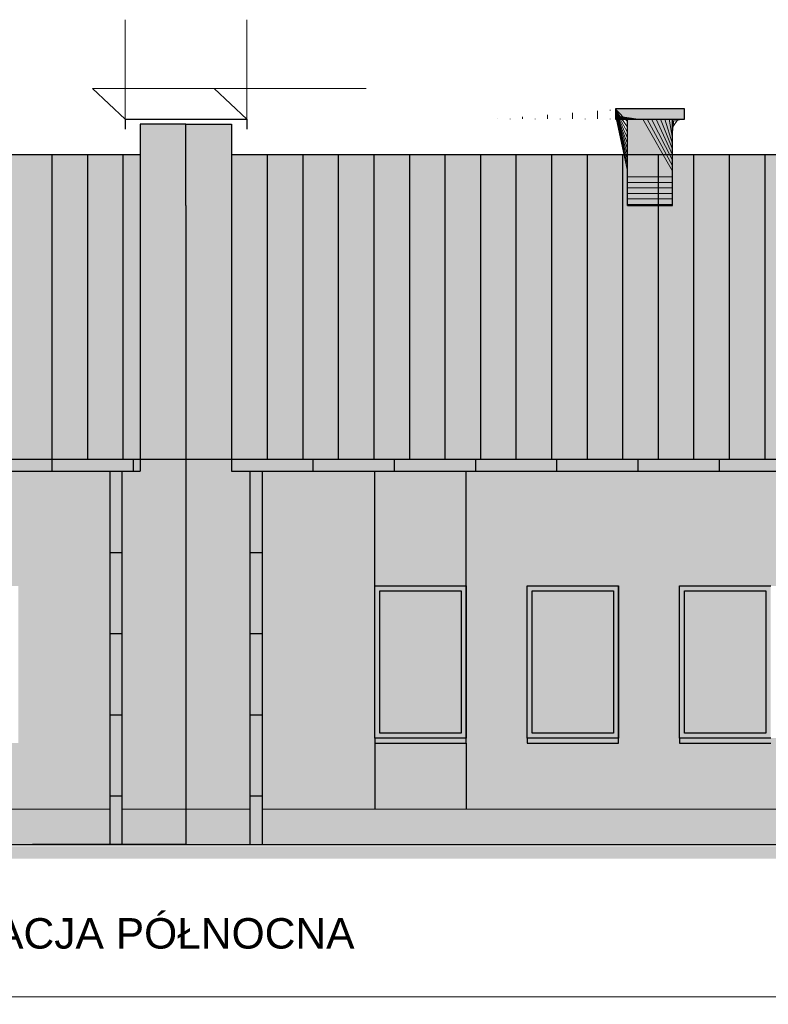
# Model space of a CAD drawing. Header units: millimetres. Extents: x 6197 to 108098, y 4257 to 29730.
# Tile 8 of 148: x 8974 to 9711, y 10106 to 11077. Entities that reach past the tile are written whole.
import ezdxf

# ---------------------------------------------------------------- set-up
doc = ezdxf.new("R2010")
doc.units = ezdxf.units.MM
doc.layers.add('&_opisy_100', color=51, linetype='Continuous', lineweight=20)
doc.layers.add('R-TAB', color=1, linetype='Continuous')
doc.styles.add('Romans', font='romans.shx', dxfattribs={"width": 0.75})
doc.styles.get("Standard").update_dxf_attribs({"font": 'arial.ttf'})

msp = doc.modelspace()

# ---------------------------------------------------------------- hatches: boundary and pattern name
at = {"lineweight": 20}
h = msp.add_hatch(color=1, dxfattribs=at)
h.set_gradient(color1=(205, 96, 50), color2=(205, 96, 50))
h.paths.add_polyline_path([(9616.613316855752, 10978.81315206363), (9616.613316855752, 10893.81315206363), (9572.613316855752, 10893.81315206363), (9572.613316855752, 10978.81315206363)])
h.paths.add_polyline_path([(9628.613316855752, 10988.81315206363), (9628.613316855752, 10978.81315206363), (9560.613316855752, 10978.81315206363), (9560.613316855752, 10988.81315194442), (9572.613316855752, 10988.81315194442)])
at = {"lineweight": 20, "true_color": 0x494851}
h = msp.add_hatch(dxfattribs=at)
h.set_pattern_fill('AR-BRSTD', color=251, scale=0.121, style=0)
h.set_pattern_definition([(0, (-1177854496.744854, -935722112.5912828), (0, 8.1967578), []), (90, (-1177854496.744854, -935722112.5912828), (-12.2936, 8.1967578), [8.1967578, -8.1967578])])
h.paths.add_polyline_path([(9572.613316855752, 10978.81315206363), (9616.613316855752, 10978.81315206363), (9616.613316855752, 10893.81315206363), (9572.613316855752, 10893.81315206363)])
h.paths.add_polyline_path([(9560.613316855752, 10988.81315194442), (9572.613316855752, 10988.81315194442), (9628.613316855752, 10988.81315206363), (9628.613316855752, 10978.81315206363), (9560.613316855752, 10978.81315206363)])
h = msp.add_hatch(color=256)
h.set_gradient(color1=(73, 72, 81), color2=(73, 72, 81), centered=1)
h.paths.add_polyline_path([(9182.613316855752, 10973.81315206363), (9137.613316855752, 10973.81315206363), (9137.613316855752, 10893.81315206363), (9137.613316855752, 10643.81315206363), (9182.613316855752, 10643.81315206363)])
h.paths.add_polyline_path([(9137.613316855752, 10893.81315206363), (9137.613316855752, 10973.81315206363), (9092.613316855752, 10973.81315206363), (9092.613316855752, 10643.81315206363), (9137.613316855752, 10643.81315206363)])
h = msp.add_hatch(color=256)
h.set_gradient(color1=(73, 72, 81), color2=(73, 72, 81), centered=1)
h.paths.add_polyline_path([(7343.613316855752, 10643.81315206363), (9092.613316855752, 10643.81315206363), (9092.613316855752, 10943.81315218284), (7343.613316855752, 10943.81315218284)])
h = msp.add_hatch(color=256)
h.set_gradient(color1=(73, 72, 81), color2=(73, 72, 81), centered=1)
h.paths.add_polyline_path([(9182.613316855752, 10643.81315206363), (10965.61331685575, 10643.81315206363), (10965.61331685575, 10943.81315218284), (9182.61331709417, 10943.81315206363)])
at = {"lineweight": 20}
h = msp.add_hatch(color=256, dxfattribs=at)
h.set_gradient(color1=(234, 234, 230))
h.paths.add_polyline_path([(7373.613316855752, 10298.81315194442), (7500.613316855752, 10298.81315194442), (7500.613316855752, 10363.81315206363), (7500.613316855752, 10368.81315206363), (7500.613316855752, 10518.81315206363), (7500.613316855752, 10631.81315206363), (7373.613316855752, 10631.81315206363)])
h.paths.add_polyline_path([(7361.613316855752, 10631.81315206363), (7343.613316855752, 10631.81315206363), (7343.613316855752, 10643.81315206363), (7298.613316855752, 10643.81315206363), (7298.613316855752, 10298.81315206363), (7361.613316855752, 10298.81315194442)])
h.paths.add_polyline_path([(7908.613316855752, 10518.81315206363), (8091.613316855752, 10518.81315206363), (8181.613316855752, 10518.81315206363), (8181.613316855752, 10631.81315206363), (7590.613316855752, 10631.81315206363), (7590.613316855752, 10518.81315206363), (7590.613316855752, 10368.81315206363), (7590.613316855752, 10363.81315206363), (7590.613316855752, 10298.81315194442), (7800.613316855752, 10298.81315194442), (7800.613316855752, 10483.81315206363), (7800.613316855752, 10518.81315206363)])
h.paths.add_polyline_path([(7740.613316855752, 10518.81315206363), (7740.613316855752, 10368.81315206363), (7740.613316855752, 10363.81315206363), (7650.613316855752, 10363.81315206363), (7650.613316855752, 10368.81315206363), (7650.613316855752, 10518.81315206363)], flags=16)
h.paths.add_polyline_path([(7735.613316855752, 10373.81315206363), (7655.613316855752, 10373.81315218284), (7655.613316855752, 10513.81315218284), (7735.613316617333, 10513.81315194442)], flags=0)
h.paths.add_polyline_path([(8091.613316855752, 10363.81315206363), (8091.613316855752, 10368.81315206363), (7908.613316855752, 10368.81315194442), (7908.613316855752, 10298.81315194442), (8181.613316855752, 10298.81315194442), (8181.613316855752, 10363.81315206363)], flags=17)
h.paths.add_polyline_path([(8882.613316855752, 10298.81315194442), (8882.613316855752, 10363.81315206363), (8882.613316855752, 10368.81315206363), (8882.613316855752, 10518.81315206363), (8882.613316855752, 10631.81315206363), (8291.613316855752, 10631.81315206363), (8291.613316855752, 10518.81315206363), (8381.613316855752, 10518.81315206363), (8582.613316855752, 10518.81315206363), (8672.613316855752, 10518.81315206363), (8672.613316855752, 10368.81315206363), (8672.613316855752, 10363.81315206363), (8582.613316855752, 10363.81315206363), (8582.613316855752, 10368.81315206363), (8381.613316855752, 10368.81315206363), (8381.613316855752, 10363.81315206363), (8291.613316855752, 10363.81315206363), (8291.613316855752, 10298.81315194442)])
h.paths.add_polyline_path([(8732.613316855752, 10363.81315206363), (8732.613316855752, 10368.81315206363), (8732.613316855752, 10518.81315206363), (8822.613316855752, 10518.81315206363), (8822.613316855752, 10368.81315206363), (8822.613316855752, 10363.81315206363)], flags=16)
h.paths.add_polyline_path([(8737.613316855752, 10373.81315218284), (8737.613316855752, 10513.81315218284), (8817.613316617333, 10513.81315194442), (8817.613316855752, 10373.81315206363)], flags=0)
h.paths.add_polyline_path([(8972.613316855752, 10368.81315206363), (8972.613316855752, 10363.81315206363), (8972.613316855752, 10298.81315194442), (9062.613316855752, 10298.81315194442), (9062.613316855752, 10631.81315206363), (8972.613316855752, 10631.81315206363), (8972.613316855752, 10518.81315206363)])
h.paths.add_polyline_path([(9137.613316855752, 10643.81315206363), (9092.613316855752, 10643.81315206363), (9092.613316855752, 10631.81315206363), (9074.613316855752, 10631.81315206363), (9074.613316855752, 10298.81315194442), (9137.613316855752, 10298.81315206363)])
h = msp.add_hatch(color=256)
h.set_gradient(color1=(73, 72, 81), color2=(73, 72, 81), centered=1)
h.paths.add_polyline_path([(7343.613316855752, 10643.81315206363), (7343.613316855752, 10631.81315206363), (7391.613316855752, 10631.81315206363), (9092.613316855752, 10631.81315206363), (9092.613316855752, 10643.81315206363)])
h = msp.add_hatch(color=256, dxfattribs=at)
h.set_gradient(color1=(234, 234, 230))
h.paths.add_polyline_path([(9200.613316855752, 10631.81315206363), (9182.613316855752, 10631.81315206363), (9182.613316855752, 10643.81315206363), (9137.613316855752, 10643.81315206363), (9137.613316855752, 10298.81315194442), (9200.613316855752, 10298.81315206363)])
h.paths.add_polyline_path([(9323.613316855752, 10631.81315206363), (9212.613316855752, 10631.81315206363), (9212.613316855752, 10298.81315206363), (9323.613316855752, 10298.81315206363), (9323.613316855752, 10363.81315206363), (9323.613316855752, 10368.81315206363), (9323.613316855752, 10518.81315206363)])
h.paths.add_polyline_path([(9623.613316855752, 10518.81315206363), (9713.613316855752, 10518.81315206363), (9928.613316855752, 10518.81315206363), (10018.61331685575, 10518.81315206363), (10018.61331685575, 10631.81315206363), (9413.613316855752, 10631.81315206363), (9413.613316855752, 10518.81315206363), (9413.613316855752, 10368.81315206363), (9413.613316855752, 10363.81315206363), (9413.613316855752, 10298.81315206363), (10018.61331685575, 10298.81315194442), (10018.61331685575, 10363.81315206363), (9928.613316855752, 10363.81315206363), (9928.613316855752, 10368.81315206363), (9713.613316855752, 10368.81315206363), (9713.613316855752, 10363.81315206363), (9623.613316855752, 10363.81315206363), (9623.613316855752, 10368.81315206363)])
h.paths.add_polyline_path([(9563.613316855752, 10518.81315206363), (9563.613316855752, 10368.81315206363), (9563.613316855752, 10363.81315206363), (9473.613316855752, 10363.81315206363), (9473.613316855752, 10368.81315206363), (9473.613316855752, 10518.81315206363)], flags=16)
h.paths.add_polyline_path([(9558.613316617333, 10513.81315194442), (9478.613316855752, 10513.81315218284), (9478.613316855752, 10373.81315218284), (9558.613316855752, 10373.81315206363)], flags=0)
h.paths.add_polyline_path([(10416.61331685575, 10518.81315206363), (10524.61331685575, 10518.81315206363), (10524.61331685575, 10483.81315206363), (10524.61331685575, 10298.81315194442), (10734.61331685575, 10298.81315206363), (10734.61331685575, 10363.81315206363), (10734.61331685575, 10368.81315206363), (10734.61331685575, 10518.81315206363), (10734.61331685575, 10631.81315206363), (10128.61331685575, 10631.81315206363), (10128.61331685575, 10518.81315206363), (10218.61331685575, 10518.81315206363)])
h.paths.add_polyline_path([(10584.61331685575, 10518.81315206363), (10674.61331685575, 10518.81315206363), (10674.61331685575, 10368.81315206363), (10674.61331685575, 10363.81315206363), (10584.61331685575, 10363.81315206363), (10584.61331685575, 10368.81315206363)], flags=16)
h.paths.add_polyline_path([(10589.61331685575, 10513.81315218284), (10669.61331661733, 10513.81315194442), (10669.61331685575, 10373.81315206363), (10589.61331685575, 10373.81315218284)], flags=0)
h.paths.add_polyline_path([(10416.61331685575, 10298.81315194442), (10416.61331685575, 10368.81315194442), (10218.61331685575, 10368.81315206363), (10218.61331685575, 10363.81315206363), (10128.61331685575, 10363.81315206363), (10128.61331685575, 10298.81315194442)], flags=17)
h.paths.add_polyline_path([(10824.61331685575, 10298.81315206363), (10935.61331685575, 10298.81315206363), (10935.61331685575, 10631.81315206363), (10824.61331685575, 10631.81315206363), (10824.61331685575, 10518.81315206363), (10824.61331685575, 10368.81315206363), (10824.61331685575, 10363.81315206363)])
h.paths.add_polyline_path([(11010.61331685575, 10643.81315206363), (10965.61331685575, 10643.81315206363), (10965.61331685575, 10631.81315206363), (10947.61331685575, 10631.81315206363), (10947.61331685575, 10298.81315206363), (11010.61331685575, 10298.81315206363)])
h = msp.add_hatch(color=256)
h.set_gradient(color1=(73, 72, 81), color2=(73, 72, 81), centered=1)
h.paths.add_polyline_path([(10965.61331685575, 10631.81315206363), (10965.61331685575, 10643.81315206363), (9182.613316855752, 10643.81315206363), (9182.613316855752, 10631.81315206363), (9200.613316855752, 10631.81315206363)])
h = msp.add_hatch(color=256)
h.set_gradient(color1=(147, 149, 152), color2=(147, 149, 152), centered=1)
h.paths.add_polyline_path([(10824.61331685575, 10631.81315206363), (10734.61331685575, 10631.81315206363), (10734.61331685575, 10518.81315206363), (10824.61331685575, 10518.81315206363)])
h.paths.add_polyline_path([(10734.61331685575, 10363.81315206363), (10734.61331685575, 10298.81315206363), (10824.61331685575, 10298.81315206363), (10824.61331685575, 10363.81315206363)])
h.paths.add_polyline_path([(9413.613316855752, 10631.81315206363), (9323.613316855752, 10631.81315206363), (9323.613316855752, 10518.81315206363), (9413.613316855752, 10518.81315206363)])
h.paths.add_polyline_path([(9413.613316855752, 10298.81315206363), (9413.613316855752, 10363.81315206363), (9323.613316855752, 10363.81315206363), (9323.613316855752, 10298.81315206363)])
h.paths.add_polyline_path([(8972.613316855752, 10631.81315206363), (8882.613316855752, 10631.81315206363), (8882.613316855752, 10518.81315206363), (8972.613316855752, 10518.81315206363)])
h.paths.add_polyline_path([(8972.613316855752, 10298.81315194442), (8972.613316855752, 10363.81315206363), (8882.613316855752, 10363.81315206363), (8882.613316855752, 10298.81315194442)])
h.paths.add_polyline_path([(7590.613316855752, 10518.81315206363), (7590.613316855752, 10631.81315206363), (7500.613316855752, 10631.81315206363), (7500.613316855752, 10518.81315206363)])
h.paths.add_polyline_path([(7590.613316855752, 10363.81315206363), (7500.613316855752, 10363.81315206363), (7500.613316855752, 10298.81315194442), (7590.613316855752, 10298.81315194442)])
h = msp.add_hatch(color=256)
h.set_gradient(color1=(73, 72, 81), color2=(73, 72, 81), centered=1)
h.paths.add_polyline_path([(9074.613316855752, 10631.81315206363), (9062.613316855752, 10631.81315206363), (9062.613316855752, 10263.81315218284), (9074.613316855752, 10263.81315218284)])
h = msp.add_hatch(color=256)
h.set_gradient(color1=(73, 72, 81), color2=(73, 72, 81), centered=1)
h.paths.add_polyline_path([(9212.613316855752, 10631.81315206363), (9200.613316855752, 10631.81315206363), (9200.613316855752, 10263.81315206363), (9212.613316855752, 10263.81315206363)])
h = msp.add_hatch(color=256, dxfattribs=at)
h.set_gradient(color1=(73, 72, 81), color2=(73, 72, 81), centered=1)
h.paths.add_polyline_path([(9323.613316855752, 10518.81315206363), (9323.613316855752, 10368.81315206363), (9413.613316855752, 10368.81315206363), (9413.613316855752, 10518.81315206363)])
h.paths.add_polyline_path([(9408.613316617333, 10513.81315194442), (9408.613316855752, 10373.81315206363), (9328.613316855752, 10373.81315218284), (9328.613316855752, 10513.81315218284)], flags=16)
h.paths.add_polyline_path([(9323.613316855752, 10368.81315206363), (9323.613316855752, 10363.81315206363), (9413.613316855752, 10363.81315206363), (9413.613316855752, 10368.81315206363)])
h.paths.add_polyline_path([(9563.613316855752, 10368.81315206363), (9563.613316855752, 10518.81315206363), (9473.613316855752, 10518.81315206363), (9473.613316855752, 10368.81315206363)])
h.paths.add_polyline_path([(9478.613316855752, 10373.81315218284), (9478.613316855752, 10513.81315218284), (9558.613316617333, 10513.81315194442), (9558.613316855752, 10373.81315206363)], flags=16)
h.paths.add_polyline_path([(9563.613316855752, 10363.81315206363), (9563.613316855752, 10368.81315206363), (9473.613316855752, 10368.81315206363), (9473.613316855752, 10363.81315206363)])
h.paths.add_polyline_path([(9713.613316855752, 10368.81315206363), (9713.613316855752, 10518.81315206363), (9623.613316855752, 10518.81315206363), (9623.613316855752, 10368.81315206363)])
h.paths.add_polyline_path([(9628.613316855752, 10373.81315218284), (9628.613316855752, 10513.81315218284), (9708.613316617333, 10513.81315194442), (9708.613316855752, 10373.81315206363)], flags=16)
h.paths.add_polyline_path([(9623.613316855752, 10368.81315206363), (9623.613316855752, 10363.81315206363), (9713.613316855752, 10363.81315206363), (9713.613316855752, 10368.81315206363)])
h.paths.add_polyline_path([(10018.61331685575, 10368.81315206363), (10018.61331685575, 10518.81315206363), (9928.613316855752, 10518.81315206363), (9928.613316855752, 10368.81315206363)])
h.paths.add_polyline_path([(9933.613316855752, 10373.81315218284), (9933.613316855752, 10513.81315218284), (10013.61331661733, 10513.81315194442), (10013.61331685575, 10373.81315206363)], flags=16)
h.paths.add_polyline_path([(10018.61331685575, 10363.81315206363), (10018.61331685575, 10368.81315206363), (9928.613316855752, 10368.81315206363), (9928.613316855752, 10363.81315206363)])
h.paths.add_polyline_path([(10218.61331685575, 10368.81315206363), (10218.61331685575, 10518.81315206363), (10128.61331685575, 10518.81315206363), (10128.61331685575, 10368.81315206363)])
h.paths.add_polyline_path([(10133.61331685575, 10373.81315218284), (10133.61331685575, 10513.81315218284), (10213.61331661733, 10513.81315194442), (10213.61331685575, 10373.81315206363)], flags=16)
h.paths.add_polyline_path([(10128.61331685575, 10368.81315206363), (10128.61331685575, 10363.81315206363), (10218.61331685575, 10363.81315206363), (10218.61331685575, 10368.81315206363)])
h.paths.add_polyline_path([(10674.61331685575, 10368.81315206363), (10674.61331685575, 10518.81315206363), (10584.61331685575, 10518.81315206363), (10584.61331685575, 10368.81315206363)])
h.paths.add_polyline_path([(10589.61331685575, 10373.81315218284), (10589.61331685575, 10513.81315218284), (10669.61331661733, 10513.81315194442), (10669.61331685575, 10373.81315206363)], flags=16)
h.paths.add_polyline_path([(10674.61331685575, 10363.81315206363), (10674.61331685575, 10368.81315206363), (10584.61331685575, 10368.81315206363), (10584.61331685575, 10363.81315206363)])
h.paths.add_polyline_path([(10824.61331685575, 10368.81315206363), (10824.61331685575, 10518.81315206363), (10734.61331685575, 10518.81315206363), (10734.61331685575, 10368.81315206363)])
h.paths.add_polyline_path([(10739.61331685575, 10373.81315218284), (10739.61331685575, 10513.81315218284), (10819.61331661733, 10513.81315194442), (10819.61331685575, 10373.81315206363)], flags=16)
h.paths.add_polyline_path([(10734.61331685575, 10368.81315206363), (10734.61331685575, 10363.81315206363), (10824.61331685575, 10363.81315206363), (10824.61331685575, 10368.81315206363)])
h = msp.add_hatch(color=256)
h.set_gradient(color1=(127, 223, 255), centered=1)
h.paths.add_polyline_path([(9408.613316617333, 10513.81315206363), (9328.613316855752, 10513.81315230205), (9328.613316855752, 10373.81315230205), (9408.613316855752, 10373.81315218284)])
h = msp.add_hatch(color=256)
h.set_gradient(color1=(127, 223, 255), centered=1)
h.paths.add_polyline_path([(9558.613316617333, 10513.81315206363), (9478.613316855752, 10513.81315230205), (9478.613316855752, 10373.81315230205), (9558.613316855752, 10373.81315218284)])
h = msp.add_hatch(color=256)
h.set_gradient(color1=(127, 223, 255), centered=1)
h.paths.add_polyline_path([(9708.613316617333, 10513.81315206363), (9628.613316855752, 10513.81315230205), (9628.613316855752, 10373.81315230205), (9708.613316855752, 10373.81315218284)])
h = msp.add_hatch(color=256)
h.set_gradient(color1=(205, 96, 50), color2=(205, 96, 50), centered=1)
h.paths.add_polyline_path([(7361.613316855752, 10263.81315206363), (7361.613316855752, 10298.81315194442), (7298.613316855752, 10298.81315206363), (7298.613316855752, 10263.81315206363)])
h.paths.add_polyline_path([(9107.613316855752, 10263.81315206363), (9107.613316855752, 10298.81315194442), (9074.613316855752, 10298.81315194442), (9074.613316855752, 10263.81315206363)])
h.paths.add_polyline_path([(9200.613316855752, 10263.81315206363), (9200.613316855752, 10298.81315206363), (9107.613316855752, 10298.81315194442), (9107.613316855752, 10263.81315206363)])
h.paths.add_polyline_path([(11010.61331685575, 10263.81315206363), (11010.61331685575, 10298.81315206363), (10947.61331685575, 10298.81315206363), (10947.61331685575, 10263.81315206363)])
at = {"lineweight": 20, "true_color": 0x494851}
h = msp.add_hatch(dxfattribs=at)
h.set_pattern_fill('AR-BRSTD', color=251, scale=0.14, style=0)
h.set_pattern_definition([(0, (-1177847411.119674, -935720779.4263076), (0, 9.483852), []), (90, (-1177847411.119674, -935720779.4263076), (-14.224, 9.483852), [9.483852, -9.483852])])
h.paths.add_polyline_path([(7298.613316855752, 10298.81315206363), (7298.613316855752, 10263.81315206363), (7361.613316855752, 10263.81315206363), (7361.613316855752, 10298.81315194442)])
h.paths.add_polyline_path([(7373.613316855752, 10298.81315194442), (7373.613316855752, 10263.81315206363), (7740.613316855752, 10263.81315206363), (7740.613316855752, 10273.81315206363), (7800.613316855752, 10273.81315206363), (7800.613316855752, 10298.81315194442)])
h.paths.add_polyline_path([(7908.613316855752, 10298.81315194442), (7908.613316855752, 10273.81315218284), (7968.613316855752, 10273.81315218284), (7968.613316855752, 10263.81315206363), (9062.613316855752, 10263.81315206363), (9062.613316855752, 10298.81315194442)])
h.paths.add_polyline_path([(9137.613316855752, 10263.81315206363), (9137.613316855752, 10298.81315194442), (9074.613316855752, 10298.81315194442), (9074.613316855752, 10263.81315206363)])
h.paths.add_polyline_path([(9200.613316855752, 10298.81315206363), (9137.613316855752, 10298.81315194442), (9137.613316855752, 10263.81315206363), (9200.613316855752, 10263.81315206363)])
h.paths.add_polyline_path([(9212.613316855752, 10298.81315206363), (9212.613316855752, 10263.81315206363), (10356.61331685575, 10263.81315206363), (10356.61331685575, 10273.81315182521), (10416.61331685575, 10273.81315182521), (10416.61331685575, 10298.81315194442)])
h.paths.add_polyline_path([(10935.61331685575, 10263.81315206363), (10935.61331685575, 10298.81315206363), (10524.61331685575, 10298.81315194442), (10524.61331685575, 10273.81315206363), (10584.61331685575, 10273.81315206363), (10584.61331685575, 10263.81315206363)])
at = {"lineweight": 20}
h = msp.add_hatch(color=256, dxfattribs=at)
h.set_gradient(color1=(205, 96, 50), color2=(205, 96, 50), centered=1)
h.paths.add_polyline_path([(7740.613316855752, 10263.81315206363), (7740.613316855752, 10273.81315206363), (7800.613316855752, 10273.81315206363), (7800.613316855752, 10298.81315194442), (7373.613316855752, 10298.81315194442), (7373.613316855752, 10263.81315206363)])
h.paths.add_polyline_path([(9062.613316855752, 10263.81315206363), (9062.613316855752, 10298.81315194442), (7908.613316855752, 10298.81315194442), (7908.613316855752, 10273.81315218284), (7968.613316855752, 10273.81315218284), (7968.613316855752, 10263.81315206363)])
h.paths.add_polyline_path([(10356.61331685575, 10263.81315206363), (10356.61331685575, 10273.81315182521), (10416.61331685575, 10273.81315182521), (10416.61331685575, 10298.81315194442), (9212.613316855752, 10298.81315206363), (9212.613316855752, 10263.81315206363)])
h.paths.add_polyline_path([(10524.61331685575, 10298.81315194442), (10524.61331685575, 10273.81315206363), (10584.61331685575, 10273.81315206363), (10584.61331685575, 10263.81315206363), (10935.61331685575, 10263.81315206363), (10935.61331685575, 10298.81315206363)])
at = {"lineweight": 0}
h = msp.add_hatch(dxfattribs=at)
h.set_pattern_fill('EARTH', color=256, scale=3)
h.set_pattern_definition([(0, (-5396.732274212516, 4878.104636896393), (19.05, 19.05), [19.05, -19.05]), (0, (-5396.732274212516, 4885.248386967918), (19.05, 19.05), [19.05, -19.05]), (0, (-5396.732274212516, 4892.392136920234), (19.05, 19.05), [19.05, -19.05]), (90, (-5394.351024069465, 4894.773386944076), (-19.05, 19.05), [19.05, -19.05]), (90, (-5387.207274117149, 4894.773386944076), (-19.05, 19.05), [19.05, -19.05]), (90, (-5380.063524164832, 4894.773386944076), (-19.05, 19.05), [19.05, -19.05])])
h.paths.add_polyline_path([(7068.290844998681, 10262.02938817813), (11312.11872728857, 10262.02938817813), (11312.11872728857, 10249.94099174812), (7068.290844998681, 10249.94099174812)])

# ---------------------------------------------------------------- linework, layer by layer
at = {"layer": '&_opisy_100', "color": 0}
for points in [[(9077.613316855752, 11076.80698465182), (9077.613316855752, 10978.81315206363), (9045.487027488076, 11008.87934659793), (9195.22883351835, 11008.87934659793)], [(9197.613316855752, 11076.80698465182), (9197.613316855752, 10978.81315206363), (9165.487027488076, 11008.87934659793), (9315.22883351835, 11008.87934659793)]]:
    msp.add_lwpolyline(points, dxfattribs=at)
at = {"lineweight": 30}
for p, q in [((9572.613316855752, 10988.81315194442), (9560.613316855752, 10988.81315194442)), ((9560.613316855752, 10988.81315194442), (9560.613316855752, 10978.81315206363)), ((9628.613316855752, 10988.81315206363), (9572.613316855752, 10988.81315194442)), ((9628.613316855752, 10978.81315206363), (9628.613316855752, 10988.81315206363)), ((9077.613316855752, 10978.81315206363), (9197.613316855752, 10978.81315206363)), ((9077.613316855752, 10978.81315206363), (9077.613316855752, 10968.81315206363)), ((9197.613316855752, 10978.81315206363), (9197.613316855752, 10968.81315206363)), ((9560.613316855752, 10978.81315206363), (9628.613316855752, 10978.81315206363)), ((9572.613316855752, 10893.81315206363), (9572.613316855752, 10978.81315206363)), ((9616.613316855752, 10893.81315206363), (9616.613316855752, 10978.81315206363)), ((9137.613316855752, 10973.81315206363), (9092.613316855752, 10973.81315206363)), ((9092.613316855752, 10973.81315206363), (9092.613316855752, 10643.81315206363)), ((9137.613316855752, 10893.81315206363), (9137.613316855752, 10973.81315206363)), ((9137.613316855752, 10973.81315206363), (9182.613316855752, 10973.81315206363)), ((9137.613316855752, 10893.81315206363), (9137.613316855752, 10973.81315206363)), ((9182.613316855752, 10973.81315206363), (9182.613316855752, 10643.81315206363)), ((7343.613316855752, 10943.81315206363), (9092.613316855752, 10943.81315218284)), ((9182.61331709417, 10943.81315206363), (10965.61331685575, 10943.81315206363)), ((9137.613316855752, 10893.81315206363), (9137.613316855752, 10263.81315206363)), ((9572.613316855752, 10893.81315206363), (9616.613316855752, 10893.81315206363)), ((7298.613316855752, 10643.81315206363), (11010.61331685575, 10643.81315206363)), ((7061.076669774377, 10263.81315206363), (11312.11872728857, 10263.81315206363))]:
    msp.add_line(p, q, dxfattribs=at)
for p, q in [((9005.613316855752, 10943.81315230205), (9005.613316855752, 10643.81315218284)), ((9040.613316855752, 10943.81315230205), (9040.613316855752, 10643.81315218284)), ((9075.613316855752, 10943.81315230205), (9075.613316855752, 10643.81315218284)), ((9217.613316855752, 10943.81315218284), (9217.613316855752, 10643.81315206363)), ((9252.613316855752, 10943.81315218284), (9252.613316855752, 10643.81315206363)), ((9287.613316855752, 10943.81315218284), (9287.613316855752, 10643.81315206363)), ((9322.613316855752, 10943.81315218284), (9322.613316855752, 10643.81315206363)), ((9357.613316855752, 10943.81315218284), (9357.613316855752, 10643.81315206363)), ((9392.613316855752, 10943.81315218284), (9392.613316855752, 10643.81315206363)), ((9427.613316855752, 10943.81315218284), (9427.613316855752, 10643.81315206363)), ((9462.613316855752, 10943.81315218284), (9462.613316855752, 10643.81315206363)), ((9497.613316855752, 10943.81315218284), (9497.613316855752, 10643.81315206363)), ((9532.613316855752, 10943.81315218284), (9532.613316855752, 10643.81315206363)), ((9567.613316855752, 10943.81315218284), (9567.613316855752, 10643.81315206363)), ((9602.613316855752, 10943.81315218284), (9602.613316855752, 10643.81315206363)), ((9637.613316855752, 10943.81315218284), (9637.613316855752, 10643.81315206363)), ((9672.613316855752, 10943.81315218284), (9672.613316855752, 10643.81315206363)), ((9707.613316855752, 10943.81315218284), (9707.613316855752, 10643.81315206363)), ((9005.613316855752, 10643.81315206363), (9005.613316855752, 10631.81315206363)), ((9085.613316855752, 10643.81315206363), (9085.613316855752, 10631.81315206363)), ((9092.613316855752, 10643.81315206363), (9092.613316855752, 10631.81315206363)), ((9182.613316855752, 10643.81315206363), (9182.613316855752, 10631.81315206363)), ((9262.613316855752, 10643.81315206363), (9262.613316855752, 10631.81315206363)), ((9342.613316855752, 10643.81315206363), (9342.613316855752, 10631.81315206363)), ((9422.613316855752, 10643.81315206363), (9422.613316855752, 10631.81315206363)), ((9502.613316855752, 10643.81315206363), (9502.613316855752, 10631.81315206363)), ((9582.613316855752, 10643.81315206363), (9582.613316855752, 10631.81315206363)), ((9662.613316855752, 10643.81315206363), (9662.613316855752, 10631.81315206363)), ((7373.613316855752, 10631.81315206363), (9092.613316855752, 10631.81315206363)), ((9062.613316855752, 10631.81315206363), (9062.613316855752, 10263.81315206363)), ((9074.613316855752, 10631.81315206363), (9074.613316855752, 10263.81315206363)), ((9182.613316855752, 10631.81315206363), (10965.61331685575, 10631.81315206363)), ((9182.613316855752, 10631.81315206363), (9200.613316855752, 10631.81315206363)), ((9200.613316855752, 10631.81315206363), (9200.613316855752, 10263.81315206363)), ((9212.613316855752, 10631.81315206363), (9212.613316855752, 10263.81315206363)), ((9323.613316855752, 10518.81315206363), (9323.613316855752, 10631.81315206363)), ((9413.613316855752, 10518.81315206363), (9413.613316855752, 10631.81315206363)), ((9062.613316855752, 10551.81315206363), (9074.613316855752, 10551.81315206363)), ((9200.613316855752, 10551.81315206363), (9212.613316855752, 10551.81315206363)), ((9323.613316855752, 10368.81315206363), (9323.613316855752, 10518.81315206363)), ((9323.613316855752, 10518.81315206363), (9413.613316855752, 10518.81315206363)), ((9413.613316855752, 10368.81315206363), (9413.613316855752, 10518.81315206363)), ((9413.613316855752, 10368.81315206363), (9413.613316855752, 10518.81315206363)), ((9413.613316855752, 10368.81315206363), (9413.613316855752, 10518.81315206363)), ((9413.613316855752, 10368.81315206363), (9413.613316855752, 10518.81315206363)), ((9413.613316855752, 10368.81315206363), (9413.613316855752, 10518.81315206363)), ((9413.613316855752, 10368.81315206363), (9413.613316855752, 10518.81315206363)), ((9413.613316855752, 10518.81315206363), (9413.613316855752, 10368.81315206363)), ((9473.613316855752, 10368.81315206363), (9473.613316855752, 10518.81315206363)), ((9473.613316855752, 10518.81315206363), (9563.613316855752, 10518.81315206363)), ((9563.613316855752, 10368.81315206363), (9563.613316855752, 10518.81315206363)), ((9563.613316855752, 10368.81315206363), (9563.613316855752, 10518.81315206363)), ((9563.613316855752, 10368.81315206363), (9563.613316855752, 10518.81315206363)), ((9563.613316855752, 10368.81315206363), (9563.613316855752, 10518.81315206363)), ((9563.613316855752, 10368.81315206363), (9563.613316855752, 10518.81315206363)), ((9563.613316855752, 10518.81315206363), (9563.613316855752, 10368.81315206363)), ((9623.613316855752, 10368.81315206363), (9623.613316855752, 10518.81315206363)), ((9623.613316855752, 10518.81315206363), (9713.613316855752, 10518.81315206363)), ((9328.613316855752, 10373.81315218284), (9328.613316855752, 10513.81315218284)), ((9328.613316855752, 10513.81315218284), (9408.613316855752, 10513.81315194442)), ((9408.613316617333, 10513.81315206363), (9408.613316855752, 10373.81315206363)), ((9478.613316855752, 10373.81315218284), (9478.613316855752, 10513.81315218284)), ((9478.613316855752, 10513.81315218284), (9558.613316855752, 10513.81315194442)), ((9558.613316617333, 10513.81315206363), (9558.613316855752, 10373.81315206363)), ((9628.613316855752, 10373.81315218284), (9628.613316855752, 10513.81315218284)), ((9628.613316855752, 10513.81315218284), (9708.613316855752, 10513.81315194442)), ((9708.613316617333, 10513.81315206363), (9708.613316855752, 10373.81315206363)), ((9062.613316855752, 10471.81315206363), (9074.613316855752, 10471.81315206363)), ((9200.613316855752, 10471.81315206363), (9212.613316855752, 10471.81315206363)), ((9062.613316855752, 10391.81315206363), (9074.613316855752, 10391.81315206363)), ((9200.613316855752, 10391.81315206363), (9212.613316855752, 10391.81315206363)), ((9408.61331709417, 10373.81315206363), (9328.613316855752, 10373.81315218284)), ((9558.61331709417, 10373.81315206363), (9478.613316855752, 10373.81315218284)), ((9708.61331709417, 10373.81315206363), (9628.613316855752, 10373.81315218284)), ((9413.613316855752, 10368.81315206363), (9323.613316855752, 10368.81315206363)), ((9323.613316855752, 10368.81315206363), (9323.613316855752, 10363.81315206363)), ((9323.613316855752, 10363.81315206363), (9413.613316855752, 10363.81315206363)), ((9323.613316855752, 10363.81315206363), (9323.613316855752, 10298.81315206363)), ((9413.613316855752, 10363.81315206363), (9413.613316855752, 10368.81315206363)), ((9413.613316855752, 10363.81315206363), (9413.613316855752, 10298.81315206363)), ((9563.613316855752, 10368.81315206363), (9473.613316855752, 10368.81315206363)), ((9473.613316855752, 10368.81315206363), (9473.613316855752, 10363.81315206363)), ((9473.613316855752, 10363.81315206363), (9563.613316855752, 10363.81315206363)), ((9563.613316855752, 10363.81315206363), (9563.613316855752, 10368.81315206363)), ((9713.613316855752, 10368.81315206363), (9623.613316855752, 10368.81315206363)), ((9623.613316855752, 10368.81315206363), (9623.613316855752, 10363.81315206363)), ((9623.613316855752, 10363.81315206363), (9713.613316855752, 10363.81315206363)), ((9062.613316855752, 10311.81315206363), (9074.613316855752, 10311.81315206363)), ((9200.613316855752, 10311.81315206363), (9212.613316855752, 10311.81315206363)), ((9137.613316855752, 10263.81315206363), (8986.613316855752, 10263.81315206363))]:
    msp.add_line(p, q)
at = {"lineweight": 0}
for p, q in [((7908.613316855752, 10298.81315194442), (9062.613316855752, 10298.81315194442)), ((9074.613316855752, 10298.81315194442), (9200.61331709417, 10298.81315206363)), ((9212.61331709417, 10298.81315206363), (10416.61331685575, 10298.81315194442)), ((7061.076669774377, 10113.81315206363), (11312.11872752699, 10113.81315206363))]:
    msp.add_line(p, q, dxfattribs=at)

# ---------------------------------------------------------------- texts
at = {"layer": '&_opisy_100', "color": 0, "char_height": 30, "width": 841.2765625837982, "attachment_point": 1, "rotation": 359.99999780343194, "style": 'Romans'}
for s, insert in [('\\A1;\\pi-90,l120,t120;+ 7,12', (7259.184180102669, 11062.19646953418)), ('\\A1;\\pi-90,l120,t120;+ 6,82', (8103.684180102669, 11027.19646965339))]:
    msp.add_mtext(s, dxfattribs=dict(at, insert=insert))
at = {"layer": 'R-TAB', "color": 0, "ltscale": 24, "insert": (8032.76928027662, 10191.37113295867), "char_height": 30, "width": 2065.84350681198, "attachment_point": 1}
msp.add_mtext('\\pi798.17073;ELEWACJA PÓŁNOCNA', dxfattribs=at)

doc.saveas('drawing.dxf')
